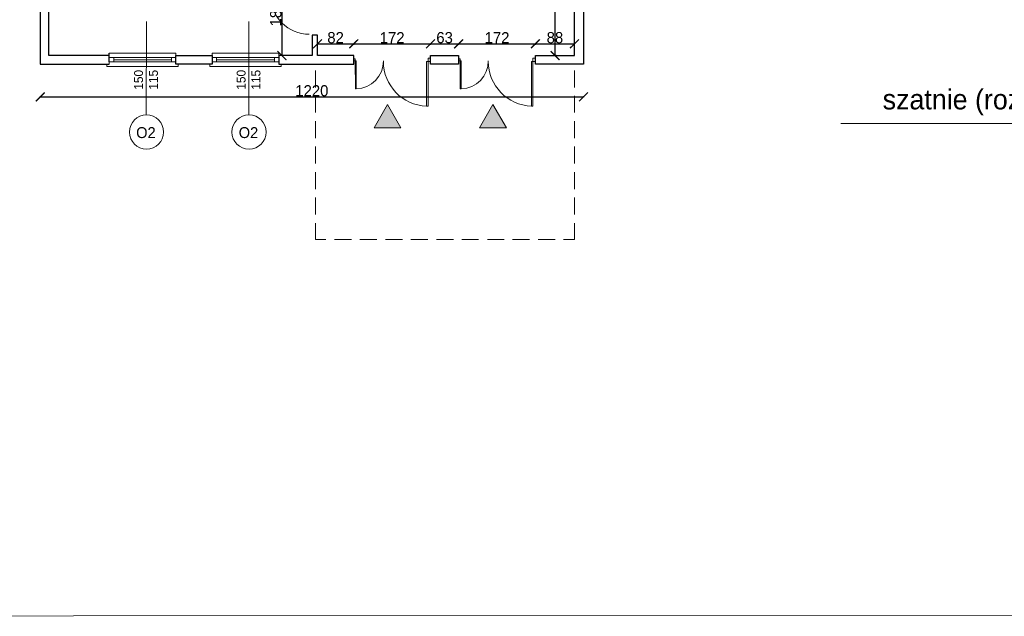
# Model space of a CAD drawing. Header units: centimetres. Extents: x -17621 to 77377, y -18613 to 66.
# Tile 7 of 173: x -13259 to -11048, y -18131 to -16790. Entities that reach past the tile are written whole.
import ezdxf

# ---------------------------------------------------------------- set-up
doc = ezdxf.new("R2010")
doc.units = ezdxf.units.CM
doc.layers.add('0-wymiarowanie rys.CAD', color=5, linetype='Continuous', lineweight=0, true_color=0x0000ff)
for name, color, linetype, lineweight in [('a_drzwi i okna', 2, 'Continuous', 0), ('a_inwentaryzacja', 141, 'Continuous', 0), ('a_wymiarowanie', 211, 'Continuous', 0), ('drzwi', 2, 'Continuous', 0), ('pomieszczenia', 191, 'Continuous', 5)]:
    doc.layers.add(name, color=color, linetype=linetype, lineweight=lineweight)
for name, color, linetype in [('PDF3_WIDOKOWA', 7, 'Continuous'), ('PDF_A250 SCHODY', 7, 'Continuous'), ('PDF_A310 STOLARKA ZEWNĘTRZNA', 7, 'Continuous'), ('PDF_A320 STOLARKA WEWNĘTRZNA', 7, 'Continuous')]:
    doc.layers.add(name, color=color, linetype=linetype)
doc.styles.add('PDF Century Gothic', font='GOTHIC.TTF')
doc.dimstyles.new('ISO-25', dxfattribs={"dimtxt": 25, "dimasz": 20, "dimexe": 0.6, "dimexo": 0.375, "dimtad": 1, "dimdec": 0, "dimtxsty": 'PDF Century Gothic', "dimblk": 'ARCHTICK', "dimcen": 2.5, "dimadec": 1, "dimazin": 0, "dimtfac": 1, "dimtdec": 0, "dimtmove": 0, "dimatfit": 3, "dimldrblk": 'ARCHTICK', "dimfxl": 2, "dimfxlon": 1, "dimarcsym": 0})

# ---------------------------------------------------------------- blocks, each defined once
blk = doc.blocks.new('_ArchTick')
at = {"color": 0, "linetype": 'ByBlock', "const_width": 0.15}
blk.add_lwpolyline([(-0.5, -0.5), (0.5, 0.5)], dxfattribs=at)
blk = doc.blocks.new('*D398')
at = {"layer": 'a_wymiarowanie', "color": 0, "lineweight": -2, "transparency": 16777216}
for p, q in [((-12590.1, -16846), (-12590.1, -16843.4)), ((-12590.1, -16844), (-12508.6, -16844)), ((-12508.6, -16846), (-12508.6, -16843.4))]:
    blk.add_line(p, q, dxfattribs=at)
at = {"layer": 'Defpoints', "color": 0, "transparency": 16777216}
for p in [(-12508.6, -16844), (-12590.1, -16870.3), (-12508.6, -16870.3)]:
    blk.add_point(p, dxfattribs=at)
at = {"layer": 'a_wymiarowanie', "color": 0, "lineweight": -2, "transparency": 16777216, "xscale": 20, "yscale": 20, "zscale": 20, "rotation": 180}
blk.add_blockref('_ArchTick', (-12590.1, -16844), dxfattribs=at)
at = {"layer": 'a_wymiarowanie', "color": 0, "lineweight": -2, "transparency": 16777216, "xscale": 20, "yscale": 20, "zscale": 20}
blk.add_blockref('_ArchTick', (-12508.6, -16844), dxfattribs=at)
at = {"layer": 'a_wymiarowanie', "color": 0, "transparency": 16777216, "insert": (-12549.4, -16830.2), "char_height": 25, "attachment_point": 5, "style": 'PDF Century Gothic'}
blk.add_mtext('82', dxfattribs=at)
blk = doc.blocks.new('*D399')
at = {"layer": 'a_wymiarowanie', "color": 0, "lineweight": -2, "transparency": 16777216}
for p, q in [((-12508.6, -16846), (-12508.6, -16843.4)), ((-12508.6, -16844), (-12336.2, -16844)), ((-12336.2, -16846), (-12336.2, -16843.4))]:
    blk.add_line(p, q, dxfattribs=at)
at = {"layer": 'Defpoints', "color": 0, "transparency": 16777216}
for p in [(-12336.2, -16844), (-12508.6, -16870.3), (-12336.2, -16870.3)]:
    blk.add_point(p, dxfattribs=at)
at = {"layer": 'a_wymiarowanie', "color": 0, "lineweight": -2, "transparency": 16777216, "xscale": 20, "yscale": 20, "zscale": 20, "rotation": 180}
blk.add_blockref('_ArchTick', (-12508.6, -16844), dxfattribs=at)
at = {"layer": 'a_wymiarowanie', "color": 0, "lineweight": -2, "transparency": 16777216, "xscale": 20, "yscale": 20, "zscale": 20}
blk.add_blockref('_ArchTick', (-12336.2, -16844), dxfattribs=at)
at = {"layer": 'a_wymiarowanie', "color": 0, "transparency": 16777216, "insert": (-12422.4, -16830.2), "char_height": 25, "attachment_point": 5, "style": 'PDF Century Gothic'}
blk.add_mtext('172', dxfattribs=at)
blk = doc.blocks.new('*D400')
at = {"layer": 'a_wymiarowanie', "color": 0, "lineweight": -2, "transparency": 16777216}
for p, q in [((-12336.2, -16846), (-12336.2, -16843.4)), ((-12336.2, -16844), (-12273.1, -16844)), ((-12273.1, -16846), (-12273.1, -16843.4))]:
    blk.add_line(p, q, dxfattribs=at)
at = {"layer": 'Defpoints', "color": 0, "transparency": 16777216}
for p in [(-12273.1, -16844), (-12336.2, -16870.3), (-12273.1, -16870.3)]:
    blk.add_point(p, dxfattribs=at)
at = {"layer": 'a_wymiarowanie', "color": 0, "lineweight": -2, "transparency": 16777216, "xscale": 20, "yscale": 20, "zscale": 20, "rotation": 180}
blk.add_blockref('_ArchTick', (-12336.2, -16844), dxfattribs=at)
at = {"layer": 'a_wymiarowanie', "color": 0, "lineweight": -2, "transparency": 16777216, "xscale": 20, "yscale": 20, "zscale": 20}
blk.add_blockref('_ArchTick', (-12273.1, -16844), dxfattribs=at)
at = {"layer": 'a_wymiarowanie', "color": 0, "transparency": 16777216, "insert": (-12304.6, -16830.2), "char_height": 25, "attachment_point": 5, "style": 'PDF Century Gothic'}
blk.add_mtext('63', dxfattribs=at)
blk = doc.blocks.new('*D401')
at = {"layer": 'a_wymiarowanie', "color": 0, "lineweight": -2, "transparency": 16777216}
for p, q in [((-12273.1, -16846), (-12273.1, -16843.4)), ((-12273.1, -16844), (-12100.6, -16844)), ((-12100.6, -16846), (-12100.6, -16843.4))]:
    blk.add_line(p, q, dxfattribs=at)
at = {"layer": 'Defpoints', "color": 0, "transparency": 16777216}
for p in [(-12100.6, -16844), (-12273.1, -16870.3), (-12100.6, -16870.3)]:
    blk.add_point(p, dxfattribs=at)
at = {"layer": 'a_wymiarowanie', "color": 0, "lineweight": -2, "transparency": 16777216, "xscale": 20, "yscale": 20, "zscale": 20, "rotation": 180}
blk.add_blockref('_ArchTick', (-12273.1, -16844), dxfattribs=at)
at = {"layer": 'a_wymiarowanie', "color": 0, "lineweight": -2, "transparency": 16777216, "xscale": 20, "yscale": 20, "zscale": 20}
blk.add_blockref('_ArchTick', (-12100.6, -16844), dxfattribs=at)
at = {"layer": 'a_wymiarowanie', "color": 0, "transparency": 16777216, "insert": (-12186.8, -16830.2), "char_height": 25, "attachment_point": 5, "style": 'PDF Century Gothic'}
blk.add_mtext('172', dxfattribs=at)
blk = doc.blocks.new('*D402')
at = {"layer": 'a_wymiarowanie', "color": 0, "lineweight": -2, "transparency": 16777216}
for p, q in [((-12100.6, -16846), (-12100.6, -16843.4)), ((-12100.6, -16844), (-12013, -16844)), ((-12013, -16846), (-12013, -16843.4))]:
    blk.add_line(p, q, dxfattribs=at)
at = {"layer": 'Defpoints', "color": 0, "transparency": 16777216}
for p in [(-12013, -16844), (-12100.6, -16870.3), (-12013, -16870.3)]:
    blk.add_point(p, dxfattribs=at)
at = {"layer": 'a_wymiarowanie', "color": 0, "lineweight": -2, "transparency": 16777216, "xscale": 20, "yscale": 20, "zscale": 20, "rotation": 180}
blk.add_blockref('_ArchTick', (-12100.6, -16844), dxfattribs=at)
at = {"layer": 'a_wymiarowanie', "color": 0, "lineweight": -2, "transparency": 16777216, "xscale": 20, "yscale": 20, "zscale": 20}
blk.add_blockref('_ArchTick', (-12013, -16844), dxfattribs=at)
at = {"layer": 'a_wymiarowanie', "color": 0, "transparency": 16777216, "insert": (-12056.8, -16830.2), "char_height": 25, "attachment_point": 5, "style": 'PDF Century Gothic'}
blk.add_mtext('88', dxfattribs=at)
blk = doc.blocks.new('*D403')
at = {"layer": 'a_wymiarowanie', "color": 0, "lineweight": -2, "transparency": 16777216}
for p, q in [((-12054.3, -16607.7), (-12056.9, -16607.7)), ((-12056.3, -16870.3), (-12056.3, -16607.7)), ((-12054.3, -16870.3), (-12056.9, -16870.3))]:
    blk.add_line(p, q, dxfattribs=at)
at = {"layer": 'Defpoints', "color": 0, "transparency": 16777216}
for p in [(-12056.3, -16607.7), (-12013, -16607.7), (-12013, -16870.3)]:
    blk.add_point(p, dxfattribs=at)
at = {"layer": 'a_wymiarowanie', "color": 0, "lineweight": -2, "transparency": 16777216, "xscale": 20, "yscale": 20, "zscale": 20}
for p, rotation in [((-12056.3, -16607.7), 90), ((-12056.3, -16870.3), 270)]:
    blk.add_blockref('_ArchTick', p, dxfattribs=dict(at, rotation=rotation))
at = {"layer": 'a_wymiarowanie', "color": 0, "transparency": 16777216, "insert": (-12070.1, -16739), "char_height": 25, "attachment_point": 5, "rotation": 90, "style": 'PDF Century Gothic'}
blk.add_mtext('263', dxfattribs=at)
blk = doc.blocks.new('*D1023')
at = {"layer": 'a_wymiarowanie', "color": 0, "lineweight": -2, "transparency": 16777216}
for p, q in [((-12670.3, -16684), (-12669.4, -16684)), ((-12670, -16684), (-12670, -16870.3)), ((-12668, -16870.3), (-12670.6, -16870.3))]:
    blk.add_line(p, q, dxfattribs=at)
at = {"layer": 'Defpoints', "color": 0, "transparency": 16777216}
for p in [(-12670.7, -16684), (-12670, -16870.3), (-4260.9, -16870.3)]:
    blk.add_point(p, dxfattribs=at)
at = {"layer": 'a_wymiarowanie', "color": 0, "lineweight": -2, "transparency": 16777216, "xscale": 20, "yscale": 20, "zscale": 20}
for p, rotation in [((-12670, -16684), 90), ((-12670, -16870.3), 270)]:
    blk.add_blockref('_ArchTick', p, dxfattribs=dict(at, rotation=rotation))
at = {"layer": 'a_wymiarowanie', "color": 0, "transparency": 16777216, "insert": (-12683.7, -16777.1), "char_height": 25, "attachment_point": 5, "rotation": 90, "style": 'PDF Century Gothic'}
blk.add_mtext('186', dxfattribs=at)
blk = doc.blocks.new('*D1051')
at = {"layer": '0-wymiarowanie rys.CAD', "color": 0, "linetype": 'Continuous', "lineweight": -2, "transparency": 16777216}
for p, q in [((-13212.7, -16961.2), (-13212.7, -16963.8)), ((-13212.7, -16963.2), (-11992.7, -16963.2)), ((-11992.7, -16961.2), (-11992.7, -16963.8))]:
    blk.add_line(p, q, dxfattribs=at)
at = {"layer": 'Defpoints', "color": 0, "linetype": 'Continuous', "transparency": 16777216}
for p in [(-13212.7, -16889.8), (-11992.7, -16889.8), (-11992.7, -16963.2)]:
    blk.add_point(p, dxfattribs=at)
at = {"layer": '0-wymiarowanie rys.CAD', "color": 0, "linetype": 'Continuous', "lineweight": -2, "transparency": 16777216, "xscale": 20, "yscale": 20, "zscale": 20, "rotation": 180}
blk.add_blockref('_ArchTick', (-13212.7, -16963.2), dxfattribs=at)
at = {"layer": '0-wymiarowanie rys.CAD', "color": 0, "linetype": 'Continuous', "lineweight": -2, "transparency": 16777216, "xscale": 20, "yscale": 20, "zscale": 20}
blk.add_blockref('_ArchTick', (-11992.7, -16963.2), dxfattribs=at)
at = {"layer": '0-wymiarowanie rys.CAD', "color": 0, "linetype": 'Continuous', "lineweight": 0, "transparency": 16777216, "insert": (-12602.7, -16949.5), "char_height": 25, "attachment_point": 5, "style": 'PDF Century Gothic'}
blk.add_mtext('1220', dxfattribs=at)

msp = doc.modelspace()

# ---------------------------------------------------------------- hatches: boundary and pattern name
at = {"layer": 'a_wymiarowanie', "true_color": 0x000000}
h = msp.add_hatch(color=18, dxfattribs=at)
h.dxf.hatch_style = 1
h.paths.add_polyline_path([(-12432.9, -16980), (-12402.9, -17032.8), (-12463, -17032.8)])
h = msp.add_hatch(color=18, dxfattribs=at)
h.dxf.hatch_style = 1
h.paths.add_polyline_path([(-12196, -16980), (-12165.9, -17032.8), (-12226, -17032.8)])

# ---------------------------------------------------------------- linework, layer by layer
at = {"layer": 'a_drzwi i okna'}
for p, q in [((-12974.3, -16793.6), (-12974.8, -17003.8)), ((-12744, -16793.6), (-12744.5, -17003.8))]:
    msp.add_line(p, q, dxfattribs=at)
for centre in [(-12974, -17042.2), (-12743.7, -17042.2)]:
    msp.add_circle(centre, 38.4, dxfattribs=at)
at = {"layer": 'a_inwentaryzacja', "lineweight": 25}
for p, q in [((-13212.7, -15352.7), (-13212.7, -16889.8)), ((-13193.3, -16870.3), (-13193.3, -16586.3)), ((-13057.8, -16870.3), (-13193.3, -16870.3)), ((-13057.8, -16884.3), (-13057.8, -16864.8)), ((-13212.7, -16889.8), (-13057.8, -16889.8))]:
    msp.add_line(p, q, dxfattribs=at)
for points in [[(-11992.7, -15920.7), (-12028.2, -15920.7), (-11992.7, -15920.7), (-11992.7, -16889.8), (-12100.6, -16889.8), (-12100.6, -16870.3), (-12013, -16870.3), (-12013, -16607.7), (-12090.7, -16607.7), (-12090.7, -16588.3), (-12013, -16588.3), (-12013, -16009.7), (-12118.2, -16009.7), (-12118.2, -15974.7), (-12028.2, -15974.7), (-12028.2, -15920.7)], [(-12676.8, -16889.8), (-12508.6, -16889.8), (-12508.6, -16870.3), (-12590.1, -16870.3), (-12590.1, -16824.2), (-12602, -16824.2), (-12602, -16870.3), (-12676.8, -16870.3)], [(-12907.9, -16870.3), (-12826.6, -16870.3), (-12826.6, -16889.8), (-12907.9, -16889.8)], [(-12336.2, -16870.3), (-12273.1, -16870.3), (-12273.1, -16889.8), (-12336.2, -16889.8)]]:
    msp.add_lwpolyline(points, close=True, dxfattribs=at)
at = {"layer": 'a_wymiarowanie', "color": 18, "true_color": 0x000000}
for p, q in [((-12463, -17032.8), (-12432.9, -16980)), ((-12432.9, -16980), (-12402.9, -17032.8)), ((-12226, -17032.8), (-12196, -16980)), ((-12196, -16980), (-12165.9, -17032.8)), ((-12463, -17032.8), (-12402.9, -17032.8)), ((-12226, -17032.8), (-12165.9, -17032.8))]:
    msp.add_line(p, q, dxfattribs=at)
at = {"layer": 'drzwi'}
for points in [[(-12505.1, -16882.2), (-12508.6, -16882.3), (-12508.6, -16877.8), (-12505.1, -16877.8), (-12505.1, -16882.2), (-12503, -16882.2), (-12502.9, -16945.4), (-12505, -16945.4), (-12505.1, -16882.2)], [(-12341.7, -16883.6), (-12336.2, -16883.6), (-12336.2, -16876.5), (-12341.7, -16876.5), (-12341.7, -16883.6), (-12345.1, -16883.6), (-12345.1, -16983.7), (-12341.7, -16983.7), (-12341.7, -16883.6)], [(-12269.5, -16882.2), (-12273, -16882.3), (-12273.1, -16877.8), (-12269.6, -16877.8), (-12269.5, -16882.2), (-12267.4, -16882.2), (-12267.3, -16945.4), (-12269.4, -16945.4), (-12269.5, -16882.2)], [(-12106.2, -16883.6), (-12100.6, -16883.6), (-12100.6, -16876.5), (-12106.2, -16876.5), (-12106.2, -16883.6), (-12109.5, -16883.6), (-12109.5, -16983.7), (-12106.2, -16983.7), (-12106.2, -16883.6)]]:
    msp.add_lwpolyline(points, dxfattribs=at)
for centre, radius, start, end in [((-12505, -16882.4), 63.1, 271.9483, 0.2176), ((-12341.9, -16883.7), 100.1, 179.8945, 268.1637), ((-12269.5, -16882.4), 63.1, 271.9483, 0.2176), ((-12106.3, -16883.7), 100.1, 179.8945, 268.1637)]:
    msp.add_arc(centre, radius, start, end, dxfattribs=at)
at = {"layer": 'PDF3_WIDOKOWA', "color": 7, "lineweight": 5, "true_color": 0xffffff}
msp.add_lwpolyline([(-17620.9, -18130.6), (-17620.9, -5206.1), (-1932.1, -5201.1), (-1932.1, -18125.6)], close=True, dxfattribs=at)
at = {"layer": 'PDF_A250 SCHODY', "lineweight": 5}
for points in [[(-12594.7, -16941.9), (-12594.7, -16903.8)], [(-12013, -16903.8), (-12013, -16941.9)], [(-12594.7, -16998.6), (-12594.7, -16960.5)], [(-12013, -16960.5), (-12013, -16998.6)], [(-12594.7, -17056.2), (-12594.7, -17018.1)], [(-12013, -17018.1), (-12013, -17056.2)], [(-12594.7, -17112.9), (-12594.7, -17074.8)], [(-12013, -17074.8), (-12013, -17112.9)], [(-12594.7, -17170.5), (-12594.7, -17132.4)], [(-12013, -17132.4), (-12013, -17170.5)], [(-12594.7, -17227.2), (-12594.7, -17189.1)], [(-12013, -17189.1), (-12013, -17227.2)], [(-12571, -17283.9), (-12594.7, -17283.9), (-12594.7, -17246.7)], [(-12013, -17246.7), (-12013, -17283.9), (-12037.6, -17283.9)], [(-12513.4, -17283.9), (-12551.5, -17283.9)], [(-12456.7, -17283.9), (-12494.8, -17283.9)], [(-12399.1, -17283.9), (-12437.2, -17283.9)], [(-12342.4, -17283.9), (-12380.5, -17283.9)], [(-12284.8, -17283.9), (-12322.9, -17283.9)], [(-12228.1, -17283.9), (-12266.2, -17283.9)], [(-12170.5, -17283.9), (-12208.6, -17283.9)], [(-12113.8, -17283.9), (-12151.9, -17283.9)], [(-12056.2, -17283.9), (-12094.3, -17283.9)]]:
    msp.add_lwpolyline(points, dxfattribs=at)
at = {"layer": 'PDF_A310 STOLARKA ZEWNĘTRZNA', "lineweight": 5}
for points in [[(-13057.8, -16865.2), (-13057.8, -16889.8), (-13062.9, -16889.8), (-13062.9, -16894.8), (-12907.9, -16894.8), (-12902.8, -16894.8), (-12902.8, -16889.8), (-12907.9, -16889.8), (-12907.9, -16865.2)], [(-12826.6, -16865.2), (-12826.6, -16889.8), (-12831.7, -16889.8), (-12831.7, -16894.8), (-12676.8, -16894.8), (-12671.7, -16894.8), (-12671.7, -16889.8), (-12676.8, -16889.8), (-12676.8, -16865.2)], [(-13057.8, -16874.5), (-13047.6, -16874.5), (-12918.1, -16874.5), (-12907.9, -16874.5), (-12907.9, -16884.7), (-12918.1, -16884.7), (-13047.6, -16884.7), (-13057.8, -16884.7)], [(-12826.6, -16874.5), (-12816.5, -16874.5), (-12686.9, -16874.5), (-12676.8, -16874.5), (-12676.8, -16884.7), (-12686.9, -16884.7), (-12816.5, -16884.7), (-12826.6, -16884.7)]]:
    msp.add_lwpolyline(points, close=True, dxfattribs=at)
for points in [[(-13047.6, -16884.7), (-13047.6, -16874.5)], [(-13047.6, -16879.6), (-12918.1, -16879.6)], [(-12918.1, -16884.7), (-12918.1, -16874.5)], [(-12816.5, -16884.7), (-12816.5, -16874.5)], [(-12816.5, -16879.6), (-12686.9, -16879.6)], [(-12686.9, -16884.7), (-12686.9, -16874.5)]]:
    msp.add_lwpolyline(points, dxfattribs=at)
at = {"layer": 'PDF_A320 STOLARKA WEWNĘTRZNA', "lineweight": 5}
msp.add_arc((-12608.4, -16735.7), 86.8, 180, 270, dxfattribs=at)
at = {"layer": 'pomieszczenia', "color": 240, "true_color": 0xed1f24}
msp.add_line((-11414.6, -17023.2), (-10532.7, -17023.2), dxfattribs=at)

# ---------------------------------------------------------------- texts
at = {"layer": 'a_drzwi i okna', "char_height": 20, "attachment_point": 1, "rotation": 90, "style": 'PDF Century Gothic'}
for insert in [(-13001.9, -16947.1), (-12771.6, -16947.1)]:
    msp.add_mtext_dynamic_manual_height_columns('150\\P115', width=179.816, gutter_width=12.5, heights=[162.8], dxfattribs=dict(at, insert=insert))
at = {"layer": 'a_drzwi i okna', "char_height": 24.55, "attachment_point": 7, "style": 'PDF Century Gothic'}
for insert in [(-12997.3, -17056.1), (-12767, -17056.1)]:
    msp.add_mtext_dynamic_manual_height_columns('O2', width=220.698, gutter_width=15.3, heights=[199.8], dxfattribs=dict(at, insert=insert))
at = {"layer": 'pomieszczenia', "color": 240, "true_color": 0xed1f24, "insert": (-11481.5, -16946.3), "char_height": 45, "attachment_point": 1, "style": 'PDF Century Gothic'}
msp.add_mtext_dynamic_manual_height_columns('\\pxqr;szatnie (rozdzielone kratami)', width=930.012, gutter_width=12.5, heights=[159.6], dxfattribs=at)

# ---------------------------------------------------------------- dimensions: what is measured, and where the dimension line sits
at = {"layer": '0-wymiarowanie rys.CAD', "linetype": 'Continuous', "lineweight": 0}
dim = msp.add_linear_dim(base=(-11992.7, -16963.2), p1=(-13212.7, -16889.8), p2=(-11992.7, -16889.8), dimstyle='ISO-25', dxfattribs=at)
dim.commit()
dim.dimension.update_dxf_attribs({"geometry": '*D1051', "text_midpoint": (-12602.7, -16949.5)})
at = {"layer": 'a_wymiarowanie'}
for base, p1, p2, picture, middle in [((-12056.3, -16607.7), (-12013, -16870.3), (-12013, -16607.7), '*D403', (-12070.1, -16739)), ((-12670, -16870.3), (-12670.7, -16684), (-4260.9, -16870.3), '*D1023', (-12683.7, -16777.1))]:
    dim = msp.add_linear_dim(base=base, p1=p1, p2=p2, angle=90, dimstyle='ISO-25', dxfattribs=at)
    dim.commit()
    dim.dimension.update_dxf_attribs({"geometry": picture, "text_midpoint": middle})
dim = msp.add_linear_dim(base=(-12508.6165, -16843.978), p1=(-12590.1293, -16870.2948), p2=(-12508.6165, -16870.2948), dimstyle='ISO-25', dxfattribs=at)
dim.commit()
dim.dimension.update_dxf_attribs({"geometry": '*D398', "text_midpoint": (-12549.3729, -16830.2242)})
for base, p1, p2, picture, middle in [((-12336.2, -16844), (-12508.6, -16870.3), (-12336.2, -16870.3), '*D399', (-12422.4, -16830.2)), ((-12273.1, -16844), (-12336.2, -16870.3), (-12273.1, -16870.3), '*D400', (-12304.6, -16830.2)), ((-12100.6041, -16843.978), (-12273.0538, -16870.2948), (-12100.6041, -16870.2948), '*D401', (-12186.829, -16830.2242)), ((-12013, -16844), (-12100.6, -16870.3), (-12013, -16870.3), '*D402', (-12056.8, -16830.2))]:
    dim = msp.add_linear_dim(base=base, p1=p1, p2=p2, dimstyle='ISO-25', override={"dimtmove": 1}, dxfattribs=at)
    dim.commit()
    dim.dimension.update_dxf_attribs({"geometry": picture, "text_midpoint": middle})

doc.saveas('drawing.dxf')
